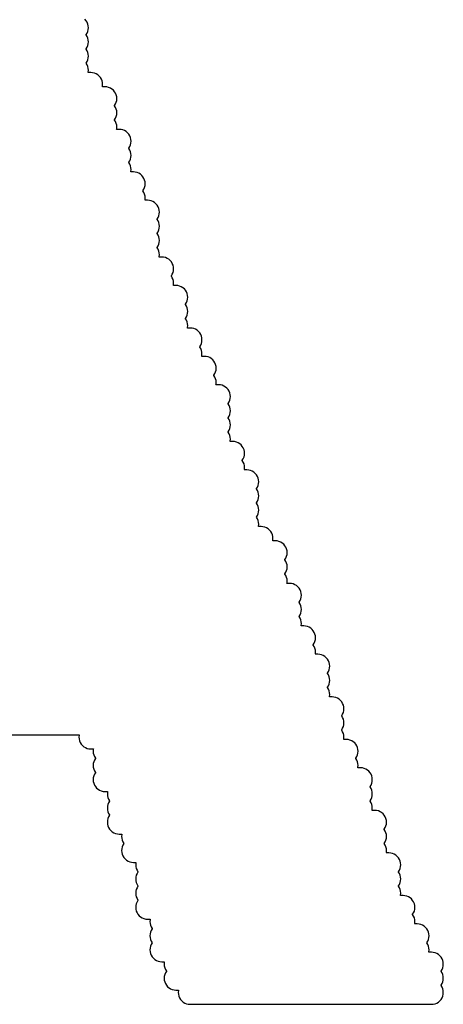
# Model space of a CAD drawing. Extents: x -0.28 to 1.53, y -0.26 to 1.53.
# Tile 32 of 45: x 1.3272 to 1.3451, y 1.4274 to 1.469. Entities that reach past the tile are written whole.
import ezdxf

# ---------------------------------------------------------------- set-up
doc = ezdxf.new("R2010")
doc.units = 0
doc.header["$MEASUREMENT"] = 0
doc.layers.add('SLK-NS', color=7, linetype='CONTINUOUS')

msp = doc.modelspace()

# ---------------------------------------------------------------- linework, layer by layer
at = {"layer": 'SLK-NS'}
msp.add_lwpolyline([(1.310889, 1.4388), (1.329711, 1.4388), (1.329706, 1.438778), (1.3297, 1.4387), (1.329706, 1.438622), (1.329724, 1.438545), (1.329754, 1.438473), (1.329795, 1.438406), (1.329846, 1.438346), (1.329906, 1.438295), (1.329973, 1.438254), (1.330045, 1.438224), (1.330122, 1.438206), (1.3302, 1.4382), (1.330311, 1.4382), (1.330306, 1.438178), (1.3303, 1.4381), (1.330306, 1.438022), (1.330324, 1.437945), (1.330354, 1.437873), (1.330395, 1.437806), (1.3304, 1.4378), (1.330395, 1.437794), (1.330354, 1.437727), (1.330324, 1.437655), (1.330306, 1.437578), (1.3303, 1.4375), (1.330306, 1.437422), (1.330324, 1.437345), (1.330354, 1.437273), (1.330395, 1.437206), (1.3304, 1.4372), (1.330395, 1.437194), (1.330354, 1.437127), (1.330324, 1.437055), (1.330306, 1.436978), (1.3303, 1.4369), (1.330306, 1.436822), (1.330324, 1.436745), (1.330354, 1.436673), (1.330395, 1.436606), (1.330446, 1.436546), (1.330506, 1.436495), (1.330573, 1.436454), (1.330645, 1.436424), (1.330722, 1.436406), (1.3308, 1.4364), (1.330911, 1.4364), (1.330906, 1.436378), (1.3309, 1.4363), (1.330906, 1.436222), (1.330924, 1.436145), (1.330954, 1.436073), (1.330995, 1.436006), (1.331, 1.436), (1.330995, 1.435994), (1.330954, 1.435927), (1.330924, 1.435855), (1.330906, 1.435778), (1.3309, 1.4357), (1.330906, 1.435622), (1.330924, 1.435545), (1.330954, 1.435473), (1.330995, 1.435406), (1.331, 1.4354), (1.330995, 1.435394), (1.330954, 1.435327), (1.330924, 1.435255), (1.330906, 1.435178), (1.3309, 1.4351), (1.330906, 1.435022), (1.330924, 1.434945), (1.330954, 1.434873), (1.330995, 1.434806), (1.331046, 1.434746), (1.331106, 1.434695), (1.331173, 1.434654), (1.331245, 1.434624), (1.331322, 1.434606), (1.3314, 1.4346), (1.331511, 1.4346), (1.331506, 1.434578), (1.3315, 1.4345), (1.331506, 1.434422), (1.331524, 1.434345), (1.331554, 1.434273), (1.331595, 1.434206), (1.3316, 1.4342), (1.331595, 1.434194), (1.331554, 1.434127), (1.331524, 1.434055), (1.331506, 1.433978), (1.3315, 1.4339), (1.331506, 1.433822), (1.331524, 1.433745), (1.331554, 1.433673), (1.331595, 1.433606), (1.331646, 1.433546), (1.331706, 1.433495), (1.331773, 1.433454), (1.331845, 1.433424), (1.331922, 1.433406), (1.332, 1.4334), (1.332111, 1.4334), (1.332106, 1.433378), (1.3321, 1.4333), (1.332106, 1.433222), (1.332124, 1.433145), (1.332154, 1.433073), (1.332195, 1.433006), (1.3322, 1.433), (1.332195, 1.432994), (1.332154, 1.432927), (1.332124, 1.432855), (1.332106, 1.432778), (1.3321, 1.4327), (1.332106, 1.432622), (1.332124, 1.432545), (1.332154, 1.432473), (1.332195, 1.432406), (1.3322, 1.4324), (1.332195, 1.432394), (1.332154, 1.432327), (1.332124, 1.432255), (1.332106, 1.432178), (1.3321, 1.4321), (1.332106, 1.432022), (1.332124, 1.431945), (1.332154, 1.431873), (1.332195, 1.431806), (1.3322, 1.4318), (1.332195, 1.431794), (1.332154, 1.431727), (1.332124, 1.431655), (1.332106, 1.431578), (1.3321, 1.4315), (1.332106, 1.431422), (1.332124, 1.431345), (1.332154, 1.431273), (1.332195, 1.431206), (1.332246, 1.431146), (1.332306, 1.431095), (1.332373, 1.431054), (1.332445, 1.431024), (1.332522, 1.431006), (1.3326, 1.431), (1.332711, 1.431), (1.332706, 1.430978), (1.3327, 1.4309), (1.332706, 1.430822), (1.332724, 1.430745), (1.332754, 1.430673), (1.332795, 1.430606), (1.3328, 1.4306), (1.332795, 1.430594), (1.332754, 1.430527), (1.332724, 1.430455), (1.332706, 1.430378), (1.3327, 1.4303), (1.332706, 1.430222), (1.332724, 1.430145), (1.332754, 1.430073), (1.332795, 1.430006), (1.3328, 1.43), (1.332795, 1.429994), (1.332754, 1.429927), (1.332724, 1.429855), (1.332706, 1.429778), (1.3327, 1.4297), (1.332706, 1.429622), (1.332724, 1.429545), (1.332754, 1.429473), (1.332795, 1.429406), (1.332846, 1.429346), (1.332906, 1.429295), (1.332973, 1.429254), (1.333045, 1.429224), (1.333122, 1.429206), (1.3332, 1.4292), (1.333311, 1.4292), (1.333306, 1.429178), (1.3333, 1.4291), (1.333306, 1.429022), (1.333324, 1.428945), (1.333354, 1.428873), (1.333395, 1.428806), (1.3334, 1.4288), (1.333395, 1.428794), (1.333354, 1.428727), (1.333324, 1.428655), (1.333306, 1.428578), (1.3333, 1.4285), (1.333306, 1.428422), (1.333324, 1.428345), (1.333354, 1.428273), (1.333395, 1.428206), (1.333446, 1.428146), (1.333506, 1.428095), (1.333573, 1.428054), (1.333645, 1.428024), (1.333722, 1.428006), (1.3338, 1.428), (1.333911, 1.428), (1.333906, 1.427978), (1.3339, 1.4279), (1.333906, 1.427822), (1.333924, 1.427745), (1.333954, 1.427673), (1.333995, 1.427606), (1.334046, 1.427546), (1.334106, 1.427495), (1.334173, 1.427454), (1.334245, 1.427424), (1.334322, 1.427406), (1.3344, 1.4274), (1.3446, 1.4274), (1.344678, 1.427406), (1.344755, 1.427424), (1.344827, 1.427454), (1.344894, 1.427495), (1.344954, 1.427546), (1.345005, 1.427606), (1.345046, 1.427673), (1.345076, 1.427745), (1.345094, 1.427822), (1.3451, 1.4279), (1.345094, 1.427978), (1.345076, 1.428055), (1.345046, 1.428127), (1.345005, 1.428194), (1.345, 1.4282), (1.345005, 1.428206), (1.345046, 1.428273), (1.345076, 1.428345), (1.345094, 1.428422), (1.3451, 1.4285), (1.345094, 1.428578), (1.345076, 1.428655), (1.345046, 1.428727), (1.345005, 1.428794), (1.345, 1.4288), (1.345005, 1.428806), (1.345046, 1.428873), (1.345076, 1.428945), (1.345094, 1.429022), (1.3451, 1.4291), (1.345094, 1.429178), (1.345076, 1.429255), (1.345046, 1.429327), (1.345005, 1.429394), (1.344954, 1.429454), (1.344894, 1.429505), (1.344827, 1.429546), (1.344755, 1.429576), (1.344678, 1.429594), (1.3446, 1.4296), (1.344489, 1.4296), (1.344494, 1.429622), (1.3445, 1.4297), (1.344494, 1.429778), (1.344476, 1.429855), (1.344446, 1.429927), (1.344405, 1.429994), (1.3444, 1.43), (1.344405, 1.430006), (1.344446, 1.430073), (1.344476, 1.430145), (1.344494, 1.430222), (1.3445, 1.4303), (1.344494, 1.430378), (1.344476, 1.430455), (1.344446, 1.430527), (1.344405, 1.430594), (1.344354, 1.430654), (1.344294, 1.430705), (1.344227, 1.430746), (1.344155, 1.430776), (1.344078, 1.430794), (1.344, 1.4308), (1.343889, 1.4308), (1.343894, 1.430822), (1.3439, 1.4309), (1.343894, 1.430978), (1.343876, 1.431055), (1.343846, 1.431127), (1.343805, 1.431194), (1.3438, 1.4312), (1.343805, 1.431206), (1.343846, 1.431273), (1.343876, 1.431345), (1.343894, 1.431422), (1.3439, 1.4315), (1.343894, 1.431578), (1.343876, 1.431655), (1.343846, 1.431727), (1.343805, 1.431794), (1.343754, 1.431854), (1.343694, 1.431905), (1.343627, 1.431946), (1.343555, 1.431976), (1.343478, 1.431994), (1.3434, 1.432), (1.343289, 1.432), (1.343294, 1.432022), (1.3433, 1.4321), (1.343294, 1.432178), (1.343276, 1.432255), (1.343246, 1.432327), (1.343205, 1.432394), (1.3432, 1.4324), (1.343205, 1.432406), (1.343246, 1.432473), (1.343276, 1.432545), (1.343294, 1.432622), (1.3433, 1.4327), (1.343294, 1.432778), (1.343276, 1.432855), (1.343246, 1.432927), (1.343205, 1.432994), (1.3432, 1.433), (1.343205, 1.433006), (1.343246, 1.433073), (1.343276, 1.433145), (1.343294, 1.433222), (1.3433, 1.4333), (1.343294, 1.433378), (1.343276, 1.433455), (1.343246, 1.433527), (1.343205, 1.433594), (1.343154, 1.433654), (1.343094, 1.433705), (1.343027, 1.433746), (1.342955, 1.433776), (1.342878, 1.433794), (1.3428, 1.4338), (1.342689, 1.4338), (1.342694, 1.433822), (1.3427, 1.4339), (1.342694, 1.433978), (1.342676, 1.434055), (1.342646, 1.434127), (1.342605, 1.434194), (1.3426, 1.4342), (1.342605, 1.434206), (1.342646, 1.434273), (1.342676, 1.434345), (1.342694, 1.434422), (1.3427, 1.4345), (1.342694, 1.434578), (1.342676, 1.434655), (1.342646, 1.434727), (1.342605, 1.434794), (1.3426, 1.4348), (1.342605, 1.434806), (1.342646, 1.434873), (1.342676, 1.434945), (1.342694, 1.435022), (1.3427, 1.4351), (1.342694, 1.435178), (1.342676, 1.435255), (1.342646, 1.435327), (1.342605, 1.435394), (1.342554, 1.435454), (1.342494, 1.435505), (1.342427, 1.435546), (1.342355, 1.435576), (1.342278, 1.435594), (1.3422, 1.4356), (1.342089, 1.4356), (1.342094, 1.435622), (1.3421, 1.4357), (1.342094, 1.435778), (1.342076, 1.435855), (1.342046, 1.435927), (1.342005, 1.435994), (1.342, 1.436), (1.342005, 1.436006), (1.342046, 1.436073), (1.342076, 1.436145), (1.342094, 1.436222), (1.3421, 1.4363), (1.342094, 1.436378), (1.342076, 1.436455), (1.342046, 1.436527), (1.342005, 1.436594), (1.342, 1.4366), (1.342005, 1.436606), (1.342046, 1.436673), (1.342076, 1.436745), (1.342094, 1.436822), (1.3421, 1.4369), (1.342094, 1.436978), (1.342076, 1.437055), (1.342046, 1.437127), (1.342005, 1.437194), (1.341954, 1.437254), (1.341894, 1.437305), (1.341827, 1.437346), (1.341755, 1.437376), (1.341678, 1.437394), (1.3416, 1.4374), (1.341489, 1.4374), (1.341494, 1.437422), (1.3415, 1.4375), (1.341494, 1.437578), (1.341476, 1.437655), (1.341446, 1.437727), (1.341405, 1.437794), (1.3414, 1.4378), (1.341405, 1.437806), (1.341446, 1.437873), (1.341476, 1.437945), (1.341494, 1.438022), (1.3415, 1.4381), (1.341494, 1.438178), (1.341476, 1.438255), (1.341446, 1.438327), (1.341405, 1.438394), (1.341354, 1.438454), (1.341294, 1.438505), (1.341227, 1.438546), (1.341155, 1.438576), (1.341078, 1.438594), (1.341, 1.4386), (1.340889, 1.4386), (1.340894, 1.438622), (1.3409, 1.4387), (1.340894, 1.438778), (1.340876, 1.438855), (1.340846, 1.438927), (1.340805, 1.438994), (1.3408, 1.439), (1.340805, 1.439006), (1.340846, 1.439073), (1.340876, 1.439145), (1.340894, 1.439222), (1.3409, 1.4393), (1.340894, 1.439378), (1.340876, 1.439455), (1.340846, 1.439527), (1.340805, 1.439594), (1.3408, 1.4396), (1.340805, 1.439606), (1.340846, 1.439673), (1.340876, 1.439745), (1.340894, 1.439822), (1.3409, 1.4399), (1.340894, 1.439978), (1.340876, 1.440055), (1.340846, 1.440127), (1.340805, 1.440194), (1.340754, 1.440254), (1.340694, 1.440305), (1.340627, 1.440346), (1.340555, 1.440376), (1.340478, 1.440394), (1.3404, 1.4404), (1.340289, 1.4404), (1.340294, 1.440422), (1.3403, 1.4405), (1.340294, 1.440578), (1.340276, 1.440655), (1.340246, 1.440727), (1.340205, 1.440794), (1.3402, 1.4408), (1.340205, 1.440806), (1.340246, 1.440873), (1.340276, 1.440945), (1.340294, 1.441022), (1.3403, 1.4411), (1.340294, 1.441178), (1.340276, 1.441255), (1.340246, 1.441327), (1.340205, 1.441394), (1.3402, 1.4414), (1.340205, 1.441406), (1.340246, 1.441473), (1.340276, 1.441545), (1.340294, 1.441622), (1.3403, 1.4417), (1.340294, 1.441778), (1.340276, 1.441855), (1.340246, 1.441927), (1.340205, 1.441994), (1.340154, 1.442054), (1.340094, 1.442105), (1.340027, 1.442146), (1.339955, 1.442176), (1.339878, 1.442194), (1.3398, 1.4422), (1.339689, 1.4422), (1.339694, 1.442222), (1.3397, 1.4423), (1.339694, 1.442378), (1.339676, 1.442455), (1.339646, 1.442527), (1.339605, 1.442594), (1.3396, 1.4426), (1.339605, 1.442606), (1.339646, 1.442673), (1.339676, 1.442745), (1.339694, 1.442822), (1.3397, 1.4429), (1.339694, 1.442978), (1.339676, 1.443055), (1.339646, 1.443127), (1.339605, 1.443194), (1.339554, 1.443254), (1.339494, 1.443305), (1.339427, 1.443346), (1.339355, 1.443376), (1.339278, 1.443394), (1.3392, 1.4434), (1.339089, 1.4434), (1.339094, 1.443422), (1.3391, 1.4435), (1.339094, 1.443578), (1.339076, 1.443655), (1.339046, 1.443727), (1.339005, 1.443794), (1.339, 1.4438), (1.339005, 1.443806), (1.339046, 1.443873), (1.339076, 1.443945), (1.339094, 1.444022), (1.3391, 1.4441), (1.339094, 1.444178), (1.339076, 1.444255), (1.339046, 1.444327), (1.339005, 1.444394), (1.339, 1.4444), (1.339005, 1.444406), (1.339046, 1.444473), (1.339076, 1.444545), (1.339094, 1.444622), (1.3391, 1.4447), (1.339094, 1.444778), (1.339076, 1.444855), (1.339046, 1.444927), (1.339005, 1.444994), (1.338954, 1.445054), (1.338894, 1.445105), (1.338827, 1.445146), (1.338755, 1.445176), (1.338678, 1.445194), (1.3386, 1.4452), (1.338489, 1.4452), (1.338494, 1.445222), (1.3385, 1.4453), (1.338494, 1.445378), (1.338476, 1.445455), (1.338446, 1.445527), (1.338405, 1.445594), (1.3384, 1.4456), (1.338405, 1.445606), (1.338446, 1.445673), (1.338476, 1.445745), (1.338494, 1.445822), (1.3385, 1.4459), (1.338494, 1.445978), (1.338476, 1.446055), (1.338446, 1.446127), (1.338405, 1.446194), (1.3384, 1.4462), (1.338405, 1.446206), (1.338446, 1.446273), (1.338476, 1.446345), (1.338494, 1.446422), (1.3385, 1.4465), (1.338494, 1.446578), (1.338476, 1.446655), (1.338446, 1.446727), (1.338405, 1.446794), (1.338354, 1.446854), (1.338294, 1.446905), (1.338227, 1.446946), (1.338155, 1.446976), (1.338078, 1.446994), (1.338, 1.447), (1.337889, 1.447), (1.337894, 1.447022), (1.3379, 1.4471), (1.337894, 1.447178), (1.337876, 1.447255), (1.337846, 1.447327), (1.337805, 1.447394), (1.337754, 1.447454), (1.337694, 1.447505), (1.337627, 1.447546), (1.337555, 1.447576), (1.337478, 1.447594), (1.3374, 1.4476), (1.337289, 1.4476), (1.337294, 1.447622), (1.3373, 1.4477), (1.337294, 1.447778), (1.337276, 1.447855), (1.337246, 1.447927), (1.337205, 1.447994), (1.3372, 1.448), (1.337205, 1.448006), (1.337246, 1.448073), (1.337276, 1.448145), (1.337294, 1.448222), (1.3373, 1.4483), (1.337294, 1.448378), (1.337276, 1.448455), (1.337246, 1.448527), (1.337205, 1.448594), (1.3372, 1.4486), (1.337205, 1.448606), (1.337246, 1.448673), (1.337276, 1.448745), (1.337294, 1.448822), (1.3373, 1.4489), (1.337294, 1.448978), (1.337276, 1.449055), (1.337246, 1.449127), (1.337205, 1.449194), (1.3372, 1.4492), (1.337205, 1.449206), (1.337246, 1.449273), (1.337276, 1.449345), (1.337294, 1.449422), (1.3373, 1.4495), (1.337294, 1.449578), (1.337276, 1.449655), (1.337246, 1.449727), (1.337205, 1.449794), (1.337154, 1.449854), (1.337094, 1.449905), (1.337027, 1.449946), (1.336955, 1.449976), (1.336878, 1.449994), (1.3368, 1.45), (1.336689, 1.45), (1.336694, 1.450022), (1.3367, 1.4501), (1.336694, 1.450178), (1.336676, 1.450255), (1.336646, 1.450327), (1.336605, 1.450394), (1.3366, 1.4504), (1.336605, 1.450406), (1.336646, 1.450473), (1.336676, 1.450545), (1.336694, 1.450622), (1.3367, 1.4507), (1.336694, 1.450778), (1.336676, 1.450855), (1.336646, 1.450927), (1.336605, 1.450994), (1.336554, 1.451054), (1.336494, 1.451105), (1.336427, 1.451146), (1.336355, 1.451176), (1.336278, 1.451194), (1.3362, 1.4512), (1.336089, 1.4512), (1.336094, 1.451222), (1.3361, 1.4513), (1.336094, 1.451378), (1.336076, 1.451455), (1.336046, 1.451527), (1.336005, 1.451594), (1.336, 1.4516), (1.336005, 1.451606), (1.336046, 1.451673), (1.336076, 1.451745), (1.336094, 1.451822), (1.3361, 1.4519), (1.336094, 1.451978), (1.336076, 1.452055), (1.336046, 1.452127), (1.336005, 1.452194), (1.336, 1.4522), (1.336005, 1.452206), (1.336046, 1.452273), (1.336076, 1.452345), (1.336094, 1.452422), (1.3361, 1.4525), (1.336094, 1.452578), (1.336076, 1.452655), (1.336046, 1.452727), (1.336005, 1.452794), (1.336, 1.4528), (1.336005, 1.452806), (1.336046, 1.452873), (1.336076, 1.452945), (1.336094, 1.453022), (1.3361, 1.4531), (1.336094, 1.453178), (1.336076, 1.453255), (1.336046, 1.453327), (1.336005, 1.453394), (1.335954, 1.453454), (1.335894, 1.453505), (1.335827, 1.453546), (1.335755, 1.453576), (1.335678, 1.453594), (1.3356, 1.4536), (1.335489, 1.4536), (1.335494, 1.453622), (1.3355, 1.4537), (1.335494, 1.453778), (1.335476, 1.453855), (1.335446, 1.453927), (1.335405, 1.453994), (1.3354, 1.454), (1.335405, 1.454006), (1.335446, 1.454073), (1.335476, 1.454145), (1.335494, 1.454222), (1.3355, 1.4543), (1.335494, 1.454378), (1.335476, 1.454455), (1.335446, 1.454527), (1.335405, 1.454594), (1.335354, 1.454654), (1.335294, 1.454705), (1.335227, 1.454746), (1.335155, 1.454776), (1.335078, 1.454794), (1.335, 1.4548), (1.334889, 1.4548), (1.334894, 1.454822), (1.3349, 1.4549), (1.334894, 1.454978), (1.334876, 1.455055), (1.334846, 1.455127), (1.334805, 1.455194), (1.3348, 1.4552), (1.334805, 1.455206), (1.334846, 1.455273), (1.334876, 1.455345), (1.334894, 1.455422), (1.3349, 1.4555), (1.334894, 1.455578), (1.334876, 1.455655), (1.334846, 1.455727), (1.334805, 1.455794), (1.334754, 1.455854), (1.334694, 1.455905), (1.334627, 1.455946), (1.334555, 1.455976), (1.334478, 1.455994), (1.3344, 1.456), (1.334289, 1.456), (1.334294, 1.456022), (1.3343, 1.4561), (1.334294, 1.456178), (1.334276, 1.456255), (1.334246, 1.456327), (1.334205, 1.456394), (1.3342, 1.4564), (1.334205, 1.456406), (1.334246, 1.456473), (1.334276, 1.456545), (1.334294, 1.456622), (1.3343, 1.4567), (1.334294, 1.456778), (1.334276, 1.456855), (1.334246, 1.456927), (1.334205, 1.456994), (1.3342, 1.457), (1.334205, 1.457006), (1.334246, 1.457073), (1.334276, 1.457145), (1.334294, 1.457222), (1.3343, 1.4573), (1.334294, 1.457378), (1.334276, 1.457455), (1.334246, 1.457527), (1.334205, 1.457594), (1.334154, 1.457654), (1.334094, 1.457705), (1.334027, 1.457746), (1.333955, 1.457776), (1.333878, 1.457794), (1.3338, 1.4578), (1.333689, 1.4578), (1.333694, 1.457822), (1.3337, 1.4579), (1.333694, 1.457978), (1.333676, 1.458055), (1.333646, 1.458127), (1.333605, 1.458194), (1.3336, 1.4582), (1.333605, 1.458206), (1.333646, 1.458273), (1.333676, 1.458345), (1.333694, 1.458422), (1.3337, 1.4585), (1.333694, 1.458578), (1.333676, 1.458655), (1.333646, 1.458727), (1.333605, 1.458794), (1.333554, 1.458854), (1.333494, 1.458905), (1.333427, 1.458946), (1.333355, 1.458976), (1.333278, 1.458994), (1.3332, 1.459), (1.333089, 1.459), (1.333094, 1.459022), (1.3331, 1.4591), (1.333094, 1.459178), (1.333076, 1.459255), (1.333046, 1.459327), (1.333005, 1.459394), (1.333, 1.4594), (1.333005, 1.459406), (1.333046, 1.459473), (1.333076, 1.459545), (1.333094, 1.459622), (1.3331, 1.4597), (1.333094, 1.459778), (1.333076, 1.459855), (1.333046, 1.459927), (1.333005, 1.459994), (1.333, 1.46), (1.333005, 1.460006), (1.333046, 1.460073), (1.333076, 1.460145), (1.333094, 1.460222), (1.3331, 1.4603), (1.333094, 1.460378), (1.333076, 1.460455), (1.333046, 1.460527), (1.333005, 1.460594), (1.333, 1.4606), (1.333005, 1.460606), (1.333046, 1.460673), (1.333076, 1.460745), (1.333094, 1.460822), (1.3331, 1.4609), (1.333094, 1.460978), (1.333076, 1.461055), (1.333046, 1.461127), (1.333005, 1.461194), (1.332954, 1.461254), (1.332894, 1.461305), (1.332827, 1.461346), (1.332755, 1.461376), (1.332678, 1.461394), (1.3326, 1.4614), (1.332489, 1.4614), (1.332494, 1.461422), (1.3325, 1.4615), (1.332494, 1.461578), (1.332476, 1.461655), (1.332446, 1.461727), (1.332405, 1.461794), (1.3324, 1.4618), (1.332405, 1.461806), (1.332446, 1.461873), (1.332476, 1.461945), (1.332494, 1.462022), (1.3325, 1.4621), (1.332494, 1.462178), (1.332476, 1.462255), (1.332446, 1.462327), (1.332405, 1.462394), (1.332354, 1.462454), (1.332294, 1.462505), (1.332227, 1.462546), (1.332155, 1.462576), (1.332078, 1.462594), (1.332, 1.4626), (1.331889, 1.4626), (1.331894, 1.462622), (1.3319, 1.4627), (1.331894, 1.462778), (1.331876, 1.462855), (1.331846, 1.462927), (1.331805, 1.462994), (1.3318, 1.463), (1.331805, 1.463006), (1.331846, 1.463073), (1.331876, 1.463145), (1.331894, 1.463222), (1.3319, 1.4633), (1.331894, 1.463378), (1.331876, 1.463455), (1.331846, 1.463527), (1.331805, 1.463594), (1.3318, 1.4636), (1.331805, 1.463606), (1.331846, 1.463673), (1.331876, 1.463745), (1.331894, 1.463822), (1.3319, 1.4639), (1.331894, 1.463978), (1.331876, 1.464055), (1.331846, 1.464127), (1.331805, 1.464194), (1.331754, 1.464254), (1.331694, 1.464305), (1.331627, 1.464346), (1.331555, 1.464376), (1.331478, 1.464394), (1.3314, 1.4644), (1.331289, 1.4644), (1.331294, 1.464422), (1.3313, 1.4645), (1.331294, 1.464578), (1.331276, 1.464655), (1.331246, 1.464727), (1.331205, 1.464794), (1.3312, 1.4648), (1.331205, 1.464806), (1.331246, 1.464873), (1.331276, 1.464945), (1.331294, 1.465022), (1.3313, 1.4651), (1.331294, 1.465178), (1.331276, 1.465255), (1.331246, 1.465327), (1.331205, 1.465394), (1.3312, 1.4654), (1.331205, 1.465406), (1.331246, 1.465473), (1.331276, 1.465545), (1.331294, 1.465622), (1.3313, 1.4657), (1.331294, 1.465778), (1.331276, 1.465855), (1.331246, 1.465927), (1.331205, 1.465994), (1.331154, 1.466054), (1.331094, 1.466105), (1.331027, 1.466146), (1.330955, 1.466176), (1.330878, 1.466194), (1.3308, 1.4662), (1.330689, 1.4662), (1.330694, 1.466222), (1.3307, 1.4663), (1.330694, 1.466378), (1.330676, 1.466455), (1.330646, 1.466527), (1.330605, 1.466594), (1.330554, 1.466654), (1.330494, 1.466705), (1.330427, 1.466746), (1.330355, 1.466776), (1.330278, 1.466794), (1.3302, 1.4668), (1.330089, 1.4668), (1.330094, 1.466822), (1.3301, 1.4669), (1.330094, 1.466978), (1.330076, 1.467055), (1.330046, 1.467127), (1.330005, 1.467194), (1.33, 1.4672), (1.330005, 1.467206), (1.330046, 1.467273), (1.330076, 1.467345), (1.330094, 1.467422), (1.3301, 1.4675), (1.330094, 1.467578), (1.330076, 1.467655), (1.330046, 1.467727), (1.330005, 1.467794), (1.33, 1.4678), (1.330005, 1.467806), (1.330046, 1.467873), (1.330076, 1.467945), (1.330094, 1.468022), (1.3301, 1.4681), (1.330094, 1.468178), (1.330076, 1.468255), (1.330046, 1.468327), (1.330005, 1.468394), (1.33, 1.4684), (1.330005, 1.468406), (1.330046, 1.468473), (1.330076, 1.468545), (1.330094, 1.468622), (1.3301, 1.4687), (1.330094, 1.468778), (1.330076, 1.468855), (1.330046, 1.468927), (1.330005, 1.468994), (1.329954, 1.469054)], dxfattribs=at)

doc.saveas('drawing.dxf')
